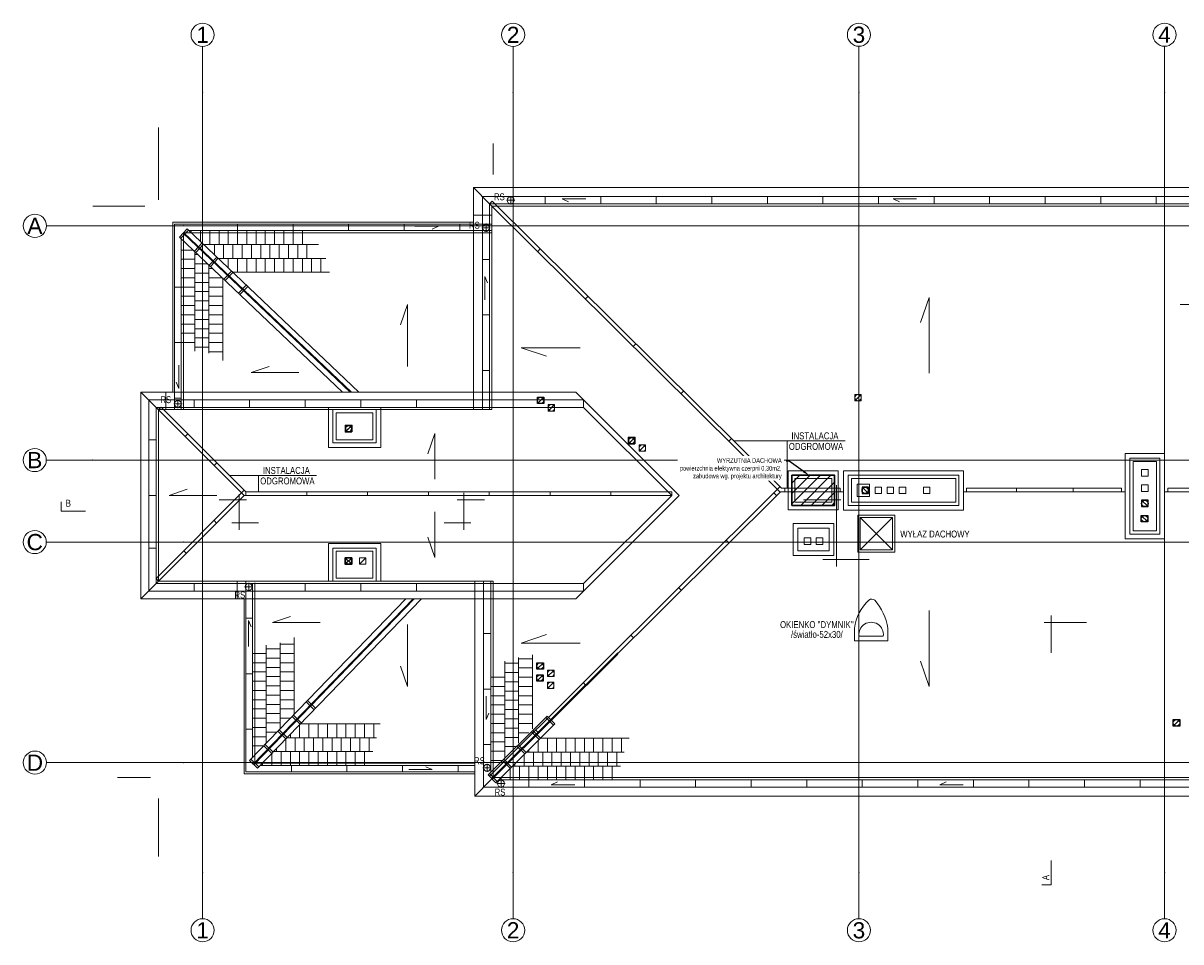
# Model space of a CAD drawing. Header units: millimetres. Extents: x -573548 to 674770, y -246895 to -89040.
# Tile 66 of 199: x 77315 to 102320, y -225364 to -205508. Entities that reach past the tile are written whole.
import ezdxf
from ezdxf import colors
from ezdxf.entities.mleader import LeaderData, LeaderLine
from ezdxf.enums import TextEntityAlignment as Align
from ezdxf.math import Vec2, Vec3

# ---------------------------------------------------------------- set-up
doc = ezdxf.new("R2010")
doc.units = ezdxf.units.MM
for name, color, linetype in [('__S_WM_OPIS', 151, 'Continuous'), ('A.06 RZUT DACHU_is$0$Structural - Grid', 8, 'Continuous'), ('FLUID-WC2', 7, 'Continuous'), ('FLUID-WT2', 7, 'Continuous')]:
    doc.layers.add(name, color=color, linetype=linetype)
for name, color, linetype, lineweight in [('A.06 RZUT DACHU_is$0$0_Nr_pióra__12', 8, 'Continuous', 9), ('A.06 RZUT DACHU_is$0$0_Nr_pióra__25', 8, 'Continuous', 9), ('A.06 RZUT DACHU_is$0$A_dach#1_Nr_pióra__1', 8, 'Continuous', 9), ('A.06 RZUT DACHU_is$0$A_dach#1_Nr_pióra__3', 8, 'Continuous', 9), ('A.06 RZUT DACHU_is$0$A_komin#2_Nr_pióra__6', 8, 'Continuous', 9), ('A.06 RZUT DACHU_is$0$DIM_100_Nr_pióra__8', 8, 'Continuous', 9), ('A.06 RZUT DACHU_is$0$instalacje odgromowe_Nr_pióra__1', 8, 'Continuous', 9), ('A.06 RZUT DACHU_is$0$niewidoczne#2_Nr_pióra__1', 8, 'Continuous', 9), ('A.06 RZUT DACHU_is$0$niewidoczne#2_Nr_pióra__8', 8, 'Continuous', 9), ('A.06 RZUT DACHU_is$0$Nowe_A_widok ściany_Nr_pióra__59', 8, 'Continuous', 9), ('A.06 RZUT DACHU_is$0$opisy inne_Nr_pióra__1', 8, 'Continuous', 9), ('A.06 RZUT DACHU_is$0$opisy inne_Nr_pióra__25', 8, 'Continuous', 9), ('A.06 RZUT DACHU_is$0$OSIE_Nr_pióra__190', 8, 'Continuous', 9), ('A.06 RZUT DACHU_is$0$RURY SPUSTOWE_Nr_pióra__2', 8, 'Continuous', 9), ('A.06 RZUT DACHU_is$0$RURY SPUSTOWE_Nr_pióra__3', 8, 'Continuous', 9), ('A.06 RZUT DACHU_is$0$Structural - Grid_Nr_pióra__17', 8, 'Continuous', 9), ('A.06 RZUT DACHU_is$0$WIDOK_Nr_pióra__1', 8, 'Continuous', 9), ('FLUID-G', 7, 'Continuous', 30), ('FLUID-WYRZUTOWY', 7, 'Continuous', 30)]:
    doc.layers.add(name, color=color, linetype=linetype, lineweight=lineweight)
doc.styles.add('A.06 RZUT DACHU_is$0$STYL_AUTOMATYCZNY_1', font='Arial.ttf')
doc.styles.add('A.06 RZUT DACHU_is$0$STYL_AUTOMATYCZNY_4', font='arial.ttf', dxfattribs={"width": 0.8})
doc.styles.add('WĄSKI 2', font='arial.ttf', dxfattribs={"width": 0.7})

# ---------------------------------------------------------------- blocks, each defined once
blk = doc.blocks.new('A.06 RZUT DACHU_is$0$Standardowy znacznik osi')
at = {"layer": 'A.06 RZUT DACHU_is$0$Structural - Grid_Nr_pióra__17'}
for p, q in [((1000, 0), (0, 0)), ((1000, 0), (17855, 0)), ((17855, 0), (18855, 0))]:
    blk.add_line(p, q, dxfattribs=at)
for centre in [(-250, 0), (19105, 0)]:
    blk.add_circle(centre, 250, dxfattribs=at)
for p in [(1000, 0), (1000, 0), (17855, 0), (17855, 0)]:
    blk.add_point(p, dxfattribs=at)
at = {"layer": 'A.06 RZUT DACHU_is$0$Structural - Grid_Nr_pióra__17', "style": 'A.06 RZUT DACHU_is$0$STYL_AUTOMATYCZNY_1'}
for tag, p in [('AC_MarkerText_1_0', (5, -80)), ('AC_MarkerText_1_1', (19360, -80))]:
    blk.add_attdef(tag, text='', height=350, rotation=270, dxfattribs=at).set_placement(p, align=Align.TOP_CENTER)
blk = doc.blocks.new('A.06 RZUT DACHU_is$0$Standardowy znacznik osi_2')
at = {"layer": 'A.06 RZUT DACHU_is$0$Structural - Grid_Nr_pióra__17'}
for p, q in [((1000, 0), (0, 0)), ((1000, 0), (17853, 0)), ((17853, 0), (18853, 0))]:
    blk.add_line(p, q, dxfattribs=at)
for centre in [(-250, 0), (19103, 0)]:
    blk.add_circle(centre, 250, dxfattribs=at)
for p in [(1000, 0), (1000, 0), (17853, 0), (17853, 0)]:
    blk.add_point(p, dxfattribs=at)
at = {"layer": 'A.06 RZUT DACHU_is$0$Structural - Grid_Nr_pióra__17', "style": 'A.06 RZUT DACHU_is$0$STYL_AUTOMATYCZNY_1'}
for tag, p in [('AC_MarkerText_1_0', (5, -80)), ('AC_MarkerText_1_1', (19358, -80))]:
    blk.add_attdef(tag, text='', height=350, rotation=270, dxfattribs=at).set_placement(p, align=Align.TOP_CENTER)
blk = doc.blocks.new('A.06 RZUT DACHU_is$0$Standardowy znacznik osi_3')
at = {"layer": 'A.06 RZUT DACHU_is$0$Structural - Grid_Nr_pióra__17'}
for p, q in [((2962, 0), (40907, 0)), ((40907, 0), (43869, 0))]:
    blk.add_line(p, q, dxfattribs=at)
blk.add_circle((44119, 0), 250, dxfattribs=at)
blk.add_point((40907, 0), dxfattribs=at)
blk.add_point((40907, 0), dxfattribs=at)
at = {"layer": 'A.06 RZUT DACHU_is$0$Structural - Grid_Nr_pióra__17', "style": 'A.06 RZUT DACHU_is$0$STYL_AUTOMATYCZNY_1'}
for tag, p in [('AC_MarkerText_1_0', (-250, -335)), ('AC_MarkerText_1_1', (44119, -335))]:
    blk.add_attdef(tag, text='', height=350, rotation=180, dxfattribs=at).set_placement(p, align=Align.TOP_CENTER)
blk = doc.blocks.new('A.06 RZUT DACHU_is$0$Standardowy znacznik osi_4')
at = {"layer": 'A.06 RZUT DACHU_is$0$Structural - Grid_Nr_pióra__17'}
for p, q in [((1000, 0), (42869, 0)), ((42869, 0), (43869, 0))]:
    blk.add_line(p, q, dxfattribs=at)
blk.add_circle((44119, 0), 250, dxfattribs=at)
blk.add_point((42869, 0), dxfattribs=at)
blk.add_point((42869, 0), dxfattribs=at)
at = {"layer": 'A.06 RZUT DACHU_is$0$Structural - Grid_Nr_pióra__17', "style": 'A.06 RZUT DACHU_is$0$STYL_AUTOMATYCZNY_1'}
for tag, p in [('AC_MarkerText_1_0', (-250, -335)), ('AC_MarkerText_1_1', (44119, -335))]:
    blk.add_attdef(tag, text='', height=350, rotation=180, dxfattribs=at).set_placement(p, align=Align.TOP_CENTER)
blk = doc.blocks.new('A.06 RZUT DACHU_is')
at = {"layer": 'A.06 RZUT DACHU_is$0$0_Nr_pióra__12'}
for p, q in [((86836, -99969), (86836, -99192)), ((94885, -100783), (94885, -99027)), ((81549, -99342), (82138, -99342)), ((86686, -99342), (87276, -99342)), ((94979, -99342), (94171, -99342)), ((95590, -100633), (94584, -100633))]:
    blk.add_line(p, q, dxfattribs=at)
at = {"layer": 'A.06 RZUT DACHU_is$0$0_Nr_pióra__25'}
for p, q in [((81982, -99987), (81982, -99222)), ((86836, -99987), (86836, -99354)), ((82399, -99837), (81824, -99837)), ((86411, -99837), (86986, -99837))]:
    blk.add_line(p, q, dxfattribs=at)
for points in [[(78662, -99587), (78137, -99587), (78137, -99387)], [(99519, -107140), (99519, -107665), (99319, -107665)]]:
    blk.add_lwpolyline(points, dxfattribs=at)
at = {"layer": 'A.06 RZUT DACHU_is$0$A_dach#1_Nr_pióra__1'}
for p, q in [((96884, -94968), (96700, -95513)), ((96884, -94968), (96884, -96604)), ((85619, -95123), (85466, -95561)), ((85619, -95123), (85619, -96461)), ((88072, -96056), (89342, -96056)), ((88072, -96056), (88617, -96240)), ((82239, -96592), (82630, -96459)), ((82239, -96592), (83269, -96592)), ((86206, -97910), (86053, -98348)), ((86206, -97910), (86206, -98894)), ((80466, -99248), (80856, -99115)), ((80466, -99248), (81495, -99248)), ((86206, -100585), (86206, -99601)), ((86206, -100585), (86053, -100147)), ((96884, -103373), (96884, -101736)), ((82699, -101992), (83090, -101860)), ((82699, -101992), (83728, -101992)), ((85619, -103373), (85619, -102034)), ((88072, -102440), (88617, -102255)), ((88072, -102440), (89342, -102440)), ((85619, -103373), (85466, -102934)), ((96884, -103373), (96700, -102828))]:
    blk.add_line(p, q, dxfattribs=at)
at = {"layer": 'A.06 RZUT DACHU_is$0$A_dach#1_Nr_pióra__3'}
for p, q in [((87390, -92945), (93662, -99174)), ((89420, -97343), (80186, -97343)), ((80186, -97343), (80186, -101153)), ((80186, -97343), (82091, -99248)), ((89420, -97343), (91325, -99248)), ((80186, -101153), (82091, -99248)), ((82091, -99248), (91325, -99248)), ((87417, -105395), (93662, -99174)), ((89420, -101153), (91325, -99248)), ((93658, -99170), (95036, -99170)), ((97626, -99170), (101117, -99170)), ((101967, -99170), (107944, -99170)), ((89420, -101153), (80186, -101153))]:
    blk.add_line(p, q, dxfattribs=at)
for points in [[(87587, -105395), (118497, -105395), (118497, -92945), (87390, -92945), (87390, -97013)], [(80725, -93691), (80725, -97013)], [(87045, -93523), (80896, -93523)], [(82267, -101483), (82267, -104912)], [(87417, -101483), (87417, -105226)], [(82435, -105083), (87067, -105083)]]:
    blk.add_lwpolyline(points, dxfattribs=at)
at = {"layer": 'A.06 RZUT DACHU_is$0$A_komin#2_Nr_pióra__6'}
for p, q in [((84271, -97874), (84411, -97734)), ((95394, -100426), (96094, -99726)), ((95394, -99726), (96094, -100426)), ((84271, -100733), (84411, -100593)), ((84578, -100593), (84578, -100733)), ((84578, -100733), (84578, -100593)), ((84718, -100593), (84578, -100733)), ((84718, -100593), (84578, -100593)), ((84578, -100733), (84718, -100733)), ((84718, -100733), (84718, -100593)), ((95271, -102117), (95271, -102388)), ((95991, -102388), (95991, -102117)), ((95271, -102388), (95991, -102388))]:
    blk.add_line(p, q, dxfattribs=at)
for points in [[(83907, -98213), (85037, -98213), (85037, -97343), (83907, -97343)], [(84007, -98113), (84937, -98113), (84937, -97393), (84007, -97393)], [(84077, -98043), (84867, -98043), (84867, -97463), (84077, -97463)], [(84275, -97734), (84415, -97734), (84415, -97874), (84275, -97874)], [(101117, -98344), (101967, -98344), (101967, -100184), (101117, -100184)], [(101217, -98444), (101867, -98444), (101867, -100084), (101217, -100084)], [(101287, -98514), (101797, -98514), (101797, -100014), (101287, -100014)], [(95036, -99562), (97626, -99562), (97626, -98712), (95036, -98712)], [(101472, -98829), (101612, -98829), (101612, -98689), (101472, -98689)], [(95136, -99462), (97526, -99462), (97526, -98812), (95136, -98812)], [(95206, -99392), (97456, -99392), (97456, -98882), (95206, -98882)], [(95326, -99272), (95596, -99272), (95596, -99002), (95326, -99002)], [(101472, -99159), (101612, -99159), (101612, -99019), (101472, -99019)], [(95716, -99207), (95856, -99207), (95856, -99067), (95716, -99067)], [(95976, -99207), (96116, -99207), (96116, -99067), (95976, -99067)], [(96238, -99207), (96378, -99207), (96378, -99067), (96238, -99067)], [(96760, -99207), (96900, -99207), (96900, -99067), (96760, -99067)], [(101472, -99489), (101612, -99489), (101612, -99349), (101472, -99349)], [(95344, -100476), (96144, -100476), (96144, -99676), (95344, -99676)], [(95394, -100426), (96094, -100426), (96094, -99726), (95394, -99726)], [(101465, -99819), (101605, -99819), (101605, -99679), (101465, -99679)], [(94821, -100544), (93949, -100544), (93949, -99854), (94821, -99854)], [(94721, -100444), (94049, -100444), (94049, -99954), (94721, -99954)], [(94185, -100306), (94325, -100306), (94325, -100166), (94185, -100166)], [(94445, -100306), (94585, -100306), (94585, -100166), (94445, -100166)], [(83907, -100283), (85037, -100283), (85037, -101103), (83907, -101103)], [(84007, -100383), (84937, -100383), (84937, -101103), (84007, -101103)], [(84077, -100453), (84867, -100453), (84867, -101033), (84077, -101033)], [(84271, -100593), (84411, -100593), (84411, -100733), (84271, -100733)]]:
    blk.add_lwpolyline(points, close=True, dxfattribs=at)
for centre, radius, start, end in [((96294, -102255), 1032, 133.537, 172.2943), ((95642, -101588), 100, 48.3097, 126.0659), ((94813, -102300), 1193, 8.8672, 41.3215)]:
    blk.add_arc(centre, radius, start, end, dxfattribs=at)
at = {"layer": 'A.06 RZUT DACHU_is$0$DIM_100_Nr_pióra__8'}
for p, q in [((80236, -91292), (80236, -92860)), ((87467, -91642), (87467, -92311)), ((78820, -92995), (79944, -92995)), ((101790, -92945), (101790, -92785)), ((79350, -105345), (80066, -105345)), ((80236, -107048), (80236, -105800))]:
    blk.add_line(p, q, dxfattribs=at)
for points in [[(82087, -101483), (82087, -105263), (87067, -105263), (87067, -105745), (118847, -105745), (118847, -92595), (87045, -92595), (87045, -93343), (80545, -93343), (80545, -97013)], [(87257, -105223), (87257, -105555), (118657, -105555), (118657, -92785), (87235, -92785), (87235, -97013)]]:
    blk.add_lwpolyline(points, dxfattribs=at)
at = {"layer": 'A.06 RZUT DACHU_is$0$instalacje odgromowe_Nr_pióra__1'}
for p, q in [((87390, -92945), (87446, -92888)), ((87446, -92888), (93691, -99090)), ((88484, -93920), (88428, -93976)), ((89520, -94941), (89460, -95001)), ((90548, -95969), (90491, -96025)), ((91576, -96997), (91519, -97053)), ((80236, -97393), (80293, -97336)), ((80293, -97336), (82124, -99168)), ((80870, -97913), (80813, -97970)), ((92611, -98018), (92555, -98074)), ((81497, -98541), (81441, -98597)), ((80186, -101040), (82091, -99135)), ((82124, -99168), (91325, -99168)), ((82124, -99168), (82124, -99248)), ((83439, -99168), (83439, -99248)), ((84753, -99168), (84753, -99248)), ((86068, -99168), (86068, -99248)), ((87382, -99168), (87382, -99248)), ((87385, -105314), (93661, -99061)), ((88696, -99168), (88696, -99248)), ((90011, -99168), (90011, -99248)), ((91325, -99248), (91325, -99168)), ((93532, -99190), (93589, -99247)), ((93691, -99090), (94958, -99090)), ((93765, -99090), (93765, -99170)), ((94958, -99090), (94958, -99170)), ((97692, -99090), (101037, -99090)), ((97692, -99090), (97692, -99170)), ((98772, -99090), (98772, -99170)), ((99995, -99090), (99995, -99170)), ((101037, -99090), (101037, -99170)), ((102040, -99090), (107869, -99090)), ((102040, -99090), (102040, -99170)), ((81437, -99788), (81494, -99845)), ((92502, -100216), (92559, -100272)), ((80783, -100442), (80840, -100499)), ((80236, -101103), (80186, -101040)), ((91470, -101240), (91527, -101296)), ((90443, -102268), (90499, -102324)), ((89415, -103296), (89471, -103352)), ((88387, -104323), (88443, -104380))]:
    blk.add_line(p, q, dxfattribs=at)
at = {"layer": 'A.06 RZUT DACHU_is$0$niewidoczne#2_Nr_pióra__1'}
for p, q in [((87440, -97393), (80236, -97393)), ((80236, -97393), (80236, -101103)), ((87467, -101103), (80236, -101103))]:
    blk.add_line(p, q, dxfattribs=at)
for points in [[(87467, -101483), (87467, -105345), (118447, -105345), (118447, -92995), (87440, -92995), (87440, -97013)], [(87440, -93573), (80775, -93573), (80775, -97013)], [(87440, -97013), (87440, -97393)], [(82317, -101137), (82317, -105033), (87067, -105033)], [(87467, -101103), (87467, -101483)]]:
    blk.add_lwpolyline(points, dxfattribs=at)
at = {"layer": 'A.06 RZUT DACHU_is$0$niewidoczne#2_Nr_pióra__8'}
for p, q in [((87440, -92995), (87390, -92945)), ((87045, -93193), (87440, -93193)), ((87045, -93383), (87440, -93383)), ((87045, -93523), (87440, -93523)), ((87045, -97013), (87045, -97393)), ((87067, -101483), (87067, -101103)), ((87257, -101483), (87257, -101103)), ((95371, -102288), (95891, -102288))]:
    blk.add_line(p, q, dxfattribs=at)
for points in [[(80395, -97013), (80395, -97393)], [(80585, -97013), (80585, -97393)], [(80725, -97013), (80725, -97393)], [(80775, -97013), (80775, -97393)], [(87235, -97013), (87235, -97393)], [(87390, -97013), (87390, -97393)], [(81937, -101103), (81937, -101483)], [(82127, -101103), (82127, -101483)], [(82267, -101141), (82267, -101483)], [(87417, -101103), (87417, -101483)]]:
    blk.add_lwpolyline(points, dxfattribs=at)
blk.add_arc((95631, -102250), 263, 351.8288, 188.1712, dxfattribs=at)
at = {"layer": 'A.06 RZUT DACHU_is$0$Nowe_A_widok ściany_Nr_pióra__59'}
for points in [[(95277, -97064), (95417, -97064), (95417, -97204), (95277, -97204)], [(88654, -97283), (88794, -97283), (88794, -97423), (88654, -97423)], [(90620, -98153), (90760, -98153), (90760, -98293), (90620, -98293)], [(93841, -99560), (93841, -98713), (94918, -98713), (94918, -99560)], [(93919, -99462), (93919, -98812), (94839, -98812), (94839, -99462)], [(93979, -99392), (93979, -98882), (94779, -98882), (94779, -99392)], [(88643, -103023), (88783, -103023), (88783, -103163), (88643, -103163)], [(88640, -103283), (88780, -103283), (88780, -103423), (88640, -103423)]]:
    blk.add_lwpolyline(points, close=True, dxfattribs=at)
for points in [[(95277, -97204), (95417, -97064)], [(88654, -97423), (88794, -97283)], [(90620, -98293), (90760, -98153)], [(88643, -103163), (88783, -103023)], [(88640, -103423), (88780, -103283)]]:
    blk.add_lwpolyline(points, dxfattribs=at)
for centre in [(95347, -97134), (88724, -97353), (90690, -98223), (88713, -103093), (88710, -103353)]:
    blk.add_circle(centre, 70, dxfattribs=at)
at = {"layer": 'A.06 RZUT DACHU_is$0$opisy inne_Nr_pióra__1'}
for p, q in [((95067, -98069), (92662, -98069)), ((93816, -98069), (93816, -99090)), ((83651, -98815), (81772, -98815)), ((82399, -98815), (82399, -99168))]:
    blk.add_line(p, q, dxfattribs=at)
at = {"layer": 'A.06 RZUT DACHU_is$0$opisy inne_Nr_pióra__25'}
for p, q in [((102308, -95121), (103103, -95121)), ((100279, -101991), (99369, -101991)), ((99519, -101841), (99519, -102652))]:
    blk.add_line(p, q, dxfattribs=at)
at = {"layer": 'A.06 RZUT DACHU_is$0$OSIE_Nr_pióra__190'}
for p, q in [((87756, -92867), (87936, -92867)), ((87846, -92957), (87846, -92777)), ((87224, -93463), (87404, -93463)), ((87314, -93553), (87314, -93373)), ((80566, -97268), (80746, -97268)), ((80656, -97358), (80656, -97178)), ((82098, -101224), (82278, -101224)), ((82188, -101314), (82188, -101134)), ((87244, -105134), (87424, -105134)), ((87334, -105224), (87334, -105044)), ((87547, -105475), (87727, -105475)), ((87637, -105565), (87637, -105385))]:
    blk.add_line(p, q, dxfattribs=at)
at = {"layer": 'A.06 RZUT DACHU_is$0$RURY SPUSTOWE_Nr_pióra__2'}
for points in [[(89465, -92840), (88958, -92840), (89096, -92900)], [(96612, -92840), (96105, -92840), (96242, -92900)], [(85778, -93431), (86285, -93431), (86147, -93491)], [(87285, -95020), (87285, -94513), (87345, -94651)], [(80677, -96429), (80677, -96936), (80617, -96799)], [(82180, -102512), (82180, -101951), (82239, -102089)], [(87312, -103583), (87312, -104090), (87372, -103952)], [(85643, -105170), (86150, -105170), (86013, -105110)], [(89229, -105500), (88722, -105500), (88859, -105440)], [(97619, -105500), (97112, -105500), (97249, -105440)]]:
    blk.add_lwpolyline(points, dxfattribs=at)
at = {"layer": 'A.06 RZUT DACHU_is$0$RURY SPUSTOWE_Nr_pióra__3'}
for centre in [(87846, -92867), (87314, -93463), (80656, -97268), (82188, -101224), (87334, -105134), (87637, -105475)]:
    blk.add_circle(centre, 75, dxfattribs=at)
at = {"layer": 'A.06 RZUT DACHU_is$0$WIDOK_Nr_pióra__1'}
for p, q in [((87045, -92595), (87390, -92945)), ((88590, -92945), (88590, -92785)), ((89790, -92945), (89790, -92785)), ((90990, -92945), (90990, -92785)), ((92190, -92945), (92190, -92785)), ((93390, -92945), (93390, -92785)), ((94590, -92945), (94590, -92785)), ((95790, -92945), (95790, -92785)), ((96990, -92945), (96990, -92785)), ((98190, -92945), (98190, -92785)), ((99390, -92945), (99390, -92785)), ((100590, -92945), (100590, -92785)), ((87045, -93193), (87045, -97013)), ((80860, -93488), (80694, -93662)), ((80889, -93515), (80723, -93689)), ((80860, -93488), (84563, -97013)), ((81945, -93543), (81945, -93383)), ((83145, -93543), (83145, -93383)), ((84345, -93523), (84345, -93383)), ((85545, -93523), (85545, -93383)), ((86745, -93523), (86745, -93383)), ((80694, -93662), (84215, -97013)), ((80770, -93582), (84375, -97013)), ((80784, -93568), (84404, -97013)), ((80945, -93523), (80945, -93569)), ((81145, -93523), (81145, -93760)), ((81345, -93523), (81345, -93823)), ((81545, -93523), (81545, -93823)), ((81745, -93523), (81745, -93823)), ((81945, -93523), (81945, -93823)), ((82145, -93523), (82145, -93823)), ((82345, -93523), (82345, -93823)), ((82545, -93523), (82545, -93823)), ((82745, -93523), (82745, -93823)), ((82945, -93523), (82945, -93823)), ((83145, -93523), (83145, -93823)), ((83345, -93523), (83345, -93823)), ((80725, -93943), (80990, -93943)), ((81179, -93791), (81013, -93965)), ((81207, -93819), (81042, -93993)), ((81445, -93823), (81445, -94045)), ((81645, -93823), (81645, -94123)), ((81845, -93823), (81845, -94123)), ((82045, -93823), (82045, -94123)), ((82245, -93823), (82245, -94123)), ((82445, -93823), (82445, -94123)), ((82645, -93823), (82645, -94123)), ((82845, -93823), (82845, -94123)), ((83045, -93823), (83045, -94123)), ((83245, -93823), (83245, -94123)), ((83445, -93823), (83445, -94123)), ((80725, -94143), (81025, -94143)), ((81025, -94043), (81095, -94043)), ((81025, -94243), (81305, -94243)), ((81497, -94095), (81332, -94268)), ((81526, -94122), (81361, -94296)), ((81745, -94123), (81745, -94331)), ((81945, -94123), (81945, -94423)), ((82145, -94123), (82145, -94423)), ((82345, -94123), (82345, -94423)), ((82545, -94123), (82545, -94423)), ((82745, -94123), (82745, -94423)), ((82945, -94123), (82945, -94423)), ((83145, -94123), (83145, -94423)), ((83345, -94123), (83345, -94423)), ((83545, -94123), (83545, -94423)), ((83745, -94123), (83745, -94423)), ((87390, -94145), (87235, -94145)), ((80725, -94343), (81025, -94343)), ((81025, -94443), (81325, -94443)), ((81325, -94343), (81410, -94343)), ((81816, -94398), (81650, -94572)), ((81845, -94426), (81679, -94599)), ((80745, -94743), (80585, -94743)), ((80725, -94543), (81025, -94543)), ((80725, -94743), (81025, -94743)), ((81025, -94643), (81325, -94643)), ((81325, -94543), (81621, -94543)), ((81325, -94743), (81625, -94743)), ((82135, -94701), (81969, -94875)), ((82164, -94729), (81998, -94903)), ((80725, -94943), (81025, -94943)), ((81025, -94843), (81325, -94843)), ((81325, -94943), (81625, -94943)), ((80725, -95143), (81025, -95143)), ((81025, -95043), (81325, -95043)), ((81025, -95243), (81325, -95243)), ((81325, -95143), (81625, -95143)), ((80725, -95343), (81025, -95343)), ((81025, -95443), (81325, -95443)), ((81325, -95343), (81625, -95343)), ((87390, -95345), (87235, -95345)), ((80725, -95543), (81025, -95543)), ((80725, -95743), (81025, -95743)), ((81025, -95643), (81325, -95643)), ((81325, -95543), (81625, -95543)), ((81325, -95743), (81625, -95743)), ((80745, -95943), (80585, -95943)), ((80725, -95943), (81025, -95943)), ((81025, -95843), (81325, -95843)), ((81325, -95943), (81625, -95943)), ((81025, -96043), (81325, -96043)), ((81325, -96143), (81625, -96143)), ((87390, -96545), (87235, -96545)), ((80186, -97343), (79856, -97013)), ((89250, -97013), (91485, -99248)), ((89420, -97183), (80026, -97183)), ((80026, -97183), (80026, -101313)), ((80725, -97143), (80585, -97143)), ((81007, -97183), (81007, -97343)), ((82207, -97183), (82207, -97343)), ((83407, -97183), (83407, -97343)), ((84607, -97183), (84607, -97343)), ((85807, -97183), (85807, -97343)), ((89420, -97343), (89420, -97183)), ((80186, -98048), (80026, -98048)), ((80186, -99248), (80026, -99248)), ((89250, -101483), (91485, -99248)), ((80186, -100389), (80026, -100389)), ((80186, -101153), (79856, -101483)), ((81007, -101153), (81007, -101313)), ((83407, -101153), (83407, -101313)), ((84607, -101153), (84607, -101313)), ((85807, -101153), (85807, -101313)), ((89420, -101153), (89420, -101313)), ((89420, -101313), (80026, -101313)), ((82205, -104975), (85582, -101483)), ((82284, -105052), (85735, -101483)), ((82299, -105066), (85762, -101483)), ((82378, -105142), (85915, -101483)), ((87067, -105413), (87067, -101483)), ((87257, -105223), (87257, -101483)), ((82267, -101899), (82127, -101899)), ((87417, -102232), (87257, -102232)), ((82867, -102462), (83167, -102462)), ((82267, -102662), (82567, -102662)), ((82567, -102562), (82867, -102562)), ((82567, -102762), (82867, -102762)), ((82867, -102662), (83167, -102662)), ((87434, -105363), (90158, -102650)), ((87448, -105378), (90158, -102678)), ((82267, -102862), (82567, -102862)), ((82567, -102962), (82867, -102962)), ((82867, -102862), (83167, -102862)), ((87717, -102875), (88017, -102875)), ((88017, -102775), (88317, -102775)), ((88017, -102975), (88317, -102975)), ((82267, -103099), (82127, -103099)), ((82267, -103062), (82567, -103062)), ((82267, -103262), (82567, -103262)), ((82567, -103162), (82867, -103162)), ((82867, -103062), (83167, -103062)), ((82867, -103262), (83167, -103262)), ((87417, -103175), (87717, -103175)), ((87717, -103075), (88017, -103075)), ((88017, -103175), (88317, -103175)), ((82267, -103462), (82567, -103462)), ((82567, -103362), (82867, -103362)), ((82867, -103462), (83167, -103462)), ((87417, -103432), (87257, -103432)), ((87417, -103375), (87717, -103375)), ((87717, -103275), (88017, -103275)), ((87717, -103475), (88017, -103475)), ((88017, -103375), (88317, -103375)), ((82267, -103662), (82567, -103662)), ((82567, -103562), (82867, -103562)), ((82567, -103762), (82867, -103762)), ((82867, -103662), (83167, -103662)), ((83601, -103877), (83429, -103710)), ((83629, -103848), (83456, -103681)), ((87417, -103575), (87717, -103575)), ((87717, -103675), (88017, -103675)), ((88017, -103575), (88317, -103575)), ((82267, -103862), (82567, -103862)), ((82567, -103962), (82867, -103962)), ((82867, -103862), (83167, -103862)), ((83323, -104164), (83151, -103997)), ((87357, -105285), (88632, -104015)), ((87417, -103775), (87717, -103775)), ((87417, -103975), (87717, -103975)), ((87717, -103875), (88017, -103875)), ((88017, -103775), (88317, -103775)), ((88017, -103975), (88317, -103975)), ((88801, -104185), (88632, -104015)), ((82267, -104062), (82567, -104062)), ((82267, -104262), (82567, -104262)), ((82567, -104162), (82867, -104162)), ((82867, -104062), (83088, -104062)), ((83295, -104193), (83123, -104026)), ((83287, -104483), (83287, -104201)), ((83487, -104483), (83487, -104183)), ((83687, -104483), (83687, -104183)), ((83887, -104483), (83887, -104183)), ((84087, -104483), (84087, -104183)), ((84287, -104483), (84287, -104183)), ((84487, -104483), (84487, -104183)), ((84687, -104483), (84687, -104183)), ((84887, -104483), (84887, -104183)), ((87417, -104175), (87717, -104175)), ((87526, -105456), (88801, -104185)), ((87717, -104075), (88017, -104075)), ((88017, -104175), (88317, -104175)), ((88773, -104213), (88604, -104043)), ((82267, -104299), (82127, -104299)), ((82267, -104462), (82567, -104462)), ((82567, -104362), (82797, -104362)), ((82990, -104509), (82817, -104343)), ((83017, -104481), (82845, -104314)), ((82987, -104783), (82987, -104512)), ((83087, -104483), (83087, -104408)), ((83187, -104783), (83187, -104483)), ((83387, -104783), (83387, -104483)), ((83587, -104783), (83587, -104483)), ((83787, -104783), (83787, -104483)), ((83987, -104783), (83987, -104483)), ((84187, -104783), (84187, -104483)), ((84387, -104783), (84387, -104483)), ((84587, -104783), (84587, -104483)), ((84787, -104783), (84787, -104483)), ((87417, -104375), (87717, -104375)), ((87717, -104275), (88017, -104275)), ((87717, -104475), (88017, -104475)), ((88017, -104375), (88238, -104375)), ((88461, -104524), (88292, -104354)), ((88490, -104496), (88320, -104326)), ((88637, -104795), (88637, -104495)), ((88837, -104795), (88837, -104495)), ((89037, -104795), (89037, -104495)), ((89237, -104795), (89237, -104495)), ((89437, -104795), (89437, -104495)), ((89637, -104795), (89637, -104495)), ((89837, -104795), (89837, -104495)), ((90037, -104795), (90037, -104495)), ((90237, -104795), (90237, -104495)), ((82267, -104662), (82508, -104662)), ((82684, -104826), (82511, -104659)), ((82712, -104797), (82539, -104630)), ((82787, -104783), (82787, -104719)), ((87417, -104632), (87257, -104632)), ((87417, -104575), (87717, -104575)), ((87717, -104675), (87947, -104675)), ((88149, -104834), (87980, -104664)), ((88178, -104806), (88008, -104636)), ((88237, -104795), (88237, -104747)), ((88437, -104795), (88437, -104548)), ((82378, -105142), (82205, -104975)), ((82406, -105113), (82233, -104946)), ((82687, -105083), (82687, -104822)), ((82887, -105083), (82887, -104783)), ((83087, -105083), (83087, -104783)), ((83287, -105083), (83287, -104783)), ((83487, -105083), (83487, -104783)), ((83687, -105083), (83687, -104783)), ((83887, -105083), (83887, -104783)), ((84087, -105083), (84087, -104783)), ((84287, -105083), (84287, -104783)), ((84487, -105083), (84487, -104783)), ((84687, -105083), (84687, -104783)), ((87417, -104775), (87717, -104775)), ((87417, -104975), (87669, -104975)), ((87838, -105145), (87668, -104975)), ((87866, -105117), (87697, -104947)), ((88137, -105095), (88137, -104847)), ((88337, -105095), (88337, -104795)), ((88537, -105095), (88537, -104795)), ((88737, -105095), (88737, -104795)), ((88937, -105095), (88937, -104795)), ((89137, -105095), (89137, -104795)), ((89337, -105095), (89337, -104795)), ((89537, -105095), (89537, -104795)), ((89737, -105095), (89737, -104795)), ((89937, -105095), (89937, -104795)), ((90137, -105095), (90137, -104795)), ((82487, -105083), (82487, -105029)), ((83108, -105083), (83108, -105223)), ((84308, -105083), (84308, -105223)), ((85508, -105083), (85508, -105223)), ((86708, -105083), (86708, -105223)), ((87554, -105427), (87385, -105257)), ((87837, -105395), (87837, -105145)), ((87937, -105095), (87937, -105046)), ((88037, -105395), (88037, -105095)), ((88237, -105395), (88237, -105095)), ((88437, -105395), (88437, -105095)), ((88637, -105395), (88637, -105095)), ((88837, -105395), (88837, -105095)), ((89037, -105395), (89037, -105095)), ((89237, -105395), (89237, -105095)), ((89437, -105395), (89437, -105095)), ((89637, -105395), (89637, -105095)), ((89837, -105395), (89837, -105095)), ((90037, -105395), (90037, -105095)), ((87417, -105395), (87067, -105745)), ((87526, -105456), (87357, -105285)), ((87637, -105395), (87637, -105341)), ((88238, -105395), (88238, -105555)), ((89438, -105395), (89438, -105555)), ((90638, -105395), (90638, -105555)), ((91838, -105395), (91838, -105555)), ((93038, -105395), (93038, -105555)), ((94238, -105395), (94238, -105555)), ((95438, -105395), (95438, -105555)), ((96638, -105395), (96638, -105555)), ((97838, -105395), (97838, -105555)), ((99038, -105395), (99038, -105555)), ((100238, -105395), (100238, -105555)), ((101438, -105395), (101438, -105555))]:
    blk.add_line(p, q, dxfattribs=at)
for points in [[(87045, -93343), (80545, -93343), (80545, -97013)], [(87045, -93383), (80585, -93383), (80585, -97013)], [(81025, -93976), (81025, -96129)], [(83692, -93823), (81212, -93823)], [(81325, -94262), (81325, -96171)], [(83852, -94123), (81527, -94123)], [(83934, -94423), (81842, -94423)], [(81625, -94547), (81625, -96329)], [(89250, -97013), (79856, -97013), (79856, -101483), (89250, -101483)], [(82087, -101483), (82087, -105263), (87067, -105263)], [(82127, -101483), (82127, -105223), (87067, -105223)], [(82567, -104601), (82567, -102481)], [(82867, -104291), (82867, -102434)], [(83167, -103981), (83167, -102315)], [(88017, -104604), (88017, -102746)], [(88317, -104293), (88317, -102692)], [(87717, -104927), (87717, -102829)], [(85026, -104183), (83305, -104183)], [(84947, -104483), (83015, -104483)], [(90403, -104495), (88490, -104495)], [(84868, -104783), (82725, -104783)], [(90293, -104795), (88189, -104795)], [(90217, -105095), (87875, -105095)]]:
    blk.add_lwpolyline(points, dxfattribs=at)
at = {"layer": 'A.06 RZUT DACHU_is$0$Structural - Grid'}
ref = blk.add_blockref('A.06 RZUT DACHU_is$0$Standardowy znacznik osi_2', (81191, -108395), dxfattribs=dict(at, zscale=1000, rotation=90))
ref.add_attrib('AC_MarkerText_1', '1', dxfattribs={"layer": 'A.06 RZUT DACHU_is$0$Structural - Grid_Nr_pióra__17', "color": 20, "lineweight": 15, "true_color": 0xf73328, "height": 350, "rotation": 360, "style": 'A.06 RZUT DACHU_is$0$STYL_AUTOMATYCZNY_1'}).set_placement((81191, -108470), align=Align.TOP_CENTER)
ref.add_attrib('AC_MarkerText_1_1', '1', dxfattribs={"layer": 'A.06 RZUT DACHU_is$0$Structural - Grid_Nr_pióra__17', "color": 20, "lineweight": 15, "true_color": 0xf73328, "height": 350, "rotation": 360, "style": 'A.06 RZUT DACHU_is$0$STYL_AUTOMATYCZNY_1'}).set_placement((81191, -89117), align=Align.TOP_CENTER)
ref = blk.add_blockref('A.06 RZUT DACHU_is$0$Standardowy znacznik osi_2', (87897, -108395), dxfattribs=dict(at, zscale=1000, rotation=90))
ref.add_attrib('AC_MarkerText_1', '2', dxfattribs={"layer": 'A.06 RZUT DACHU_is$0$Structural - Grid_Nr_pióra__17', "color": 20, "lineweight": 15, "true_color": 0xf73328, "height": 350, "rotation": 360, "style": 'A.06 RZUT DACHU_is$0$STYL_AUTOMATYCZNY_1'}).set_placement((87897, -108470), align=Align.TOP_CENTER)
ref.add_attrib('AC_MarkerText_1_1', '2', dxfattribs={"layer": 'A.06 RZUT DACHU_is$0$Structural - Grid_Nr_pióra__17', "color": 20, "lineweight": 15, "true_color": 0xf73328, "height": 350, "rotation": 360, "style": 'A.06 RZUT DACHU_is$0$STYL_AUTOMATYCZNY_1'}).set_placement((87897, -89117), align=Align.TOP_CENTER)
ref = blk.add_blockref('A.06 RZUT DACHU_is$0$Standardowy znacznik osi', (95367, -108395), dxfattribs=dict(at, zscale=1000, rotation=90))
ref.add_attrib('AC_MarkerText_1', '3', dxfattribs={"layer": 'A.06 RZUT DACHU_is$0$Structural - Grid_Nr_pióra__17', "color": 20, "lineweight": 15, "true_color": 0xf73328, "height": 350, "rotation": 360, "style": 'A.06 RZUT DACHU_is$0$STYL_AUTOMATYCZNY_1'}).set_placement((95367, -108470), align=Align.TOP_CENTER)
ref.add_attrib('AC_MarkerText_1_1', '3', dxfattribs={"layer": 'A.06 RZUT DACHU_is$0$Structural - Grid_Nr_pióra__17', "color": 20, "lineweight": 15, "true_color": 0xf73328, "height": 350, "rotation": 360, "style": 'A.06 RZUT DACHU_is$0$STYL_AUTOMATYCZNY_1'}).set_placement((95367, -89115), align=Align.TOP_CENTER)
ref = blk.add_blockref('A.06 RZUT DACHU_is$0$Standardowy znacznik osi', (101967, -108395), dxfattribs=dict(at, zscale=1000, rotation=90))
ref.add_attrib('AC_MarkerText_1', '4', dxfattribs={"layer": 'A.06 RZUT DACHU_is$0$Structural - Grid_Nr_pióra__17', "color": 20, "lineweight": 15, "true_color": 0xf73328, "height": 350, "rotation": 360, "style": 'A.06 RZUT DACHU_is$0$STYL_AUTOMATYCZNY_1'}).set_placement((101967, -108470), align=Align.TOP_CENTER)
ref.add_attrib('AC_MarkerText_1_1', '4', dxfattribs={"layer": 'A.06 RZUT DACHU_is$0$Structural - Grid_Nr_pióra__17', "color": 20, "lineweight": 15, "true_color": 0xf73328, "height": 350, "rotation": 360, "style": 'A.06 RZUT DACHU_is$0$STYL_AUTOMATYCZNY_1'}).set_placement((101967, -89115), align=Align.TOP_CENTER)
ref = blk.add_blockref('A.06 RZUT DACHU_is$0$Standardowy znacznik osi_3', (121687, -93420), dxfattribs=dict(at, zscale=1000, rotation=180))
ref.add_attrib('AC_MarkerText_1_1', 'A', dxfattribs={"layer": 'A.06 RZUT DACHU_is$0$Structural - Grid_Nr_pióra__17', "color": 20, "lineweight": 15, "true_color": 0xf73328, "height": 350, "rotation": 360, "style": 'A.06 RZUT DACHU_is$0$STYL_AUTOMATYCZNY_1'}).set_placement((77568, -93245), align=Align.TOP_CENTER)
ref = blk.add_blockref('A.06 RZUT DACHU_is$0$Standardowy znacznik osi_4', (121683, -98483), dxfattribs=dict(at, zscale=1000, rotation=180))
ref.add_attrib('AC_MarkerText_1_1', 'B', dxfattribs={"layer": 'A.06 RZUT DACHU_is$0$Structural - Grid_Nr_pióra__17', "color": 20, "lineweight": 15, "true_color": 0xf73328, "height": 350, "rotation": 360, "style": 'A.06 RZUT DACHU_is$0$STYL_AUTOMATYCZNY_1'}).set_placement((77565, -98308), align=Align.TOP_CENTER)
ref = blk.add_blockref('A.06 RZUT DACHU_is$0$Standardowy znacznik osi_3', (121683, -100255), dxfattribs=dict(at, zscale=1000, rotation=180))
ref.add_attrib('AC_MarkerText_1_1', 'C', dxfattribs={"layer": 'A.06 RZUT DACHU_is$0$Structural - Grid_Nr_pióra__17', "color": 20, "lineweight": 15, "true_color": 0xf73328, "height": 350, "rotation": 360, "style": 'A.06 RZUT DACHU_is$0$STYL_AUTOMATYCZNY_1'}).set_placement((77565, -100080), align=Align.TOP_CENTER)
ref = blk.add_blockref('A.06 RZUT DACHU_is$0$Standardowy znacznik osi_3', (121687, -105022), dxfattribs=dict(at, zscale=1000, rotation=180))
ref.add_attrib('AC_MarkerText_1_1', 'D', dxfattribs={"layer": 'A.06 RZUT DACHU_is$0$Structural - Grid_Nr_pióra__17', "color": 20, "lineweight": 15, "true_color": 0xf73328, "height": 350, "rotation": 360, "style": 'A.06 RZUT DACHU_is$0$STYL_AUTOMATYCZNY_1'}).set_placement((77568, -104847), align=Align.TOP_CENTER)
at = {"layer": 'A.06 RZUT DACHU_is$0$opisy inne_Nr_pióra__1', "char_height": 150, "attachment_point": 5, "style": 'A.06 RZUT DACHU_is$0$STYL_AUTOMATYCZNY_4'}
for s, insert in [('\\A1;{\\pqc;\\fArial|b0|i0|c238|p0;\\W0.800000;RS}', (87599, -92793)), ('\\A1;{\\pqc;\\fArial|b0|i0|c238|p0;\\W0.800000;RS}', (87060, -93409)), ('\\A1;{\\pqc;\\fArial|b0|i0|c238|p0;\\W0.800000;RS}', (80395, -97178)), ('\\A1;{\\pqc;\\fArial|b0|i0|c238|p0;\\W0.800000;WYŁAZ DACHOWY}', (97009, -100082)), ('\\A1;{\\pqc;\\fArial|b0|i0|c238|p0;\\W0.800000;RS}', (81996, -101399)), ("\\A1;{\\pqc;\\fArial|b0|i0|c238|p0;\\W0.800000;OKIENKO ''DYMNIK''}", (94458, -102039)), ('\\A1;{\\pqc;\\fArial|b0|i0|c238|p0;\\W0.800000;/światło-52x30/}', (94458, -102251)), ('\\A1;{\\pqc;\\fArial|b0|i0|c238|p0;\\W0.800000;RS}', (87168, -104981)), ('\\A1;{\\pqc;\\fArial|b0|i0|c238|p0;\\W0.800000;RS}', (87614, -105660))]:
    blk.add_mtext(s, dxfattribs=dict(at, insert=insert))
at = {"layer": 'A.06 RZUT DACHU_is$0$opisy inne_Nr_pióra__1', "char_height": 150, "attachment_point": 5, "line_spacing_factor": 0.909012, "style": 'A.06 RZUT DACHU_is$0$STYL_AUTOMATYCZNY_4'}
for insert in [(94416, -98074), (82999, -98821)]:
    blk.add_mtext('\\A1;{\\pqc;\\fArial|b0|i0|c238|p0;\\W0.800000;INSTALACJA\\P\\pqc;\\fArial|b0|i0|c238|p0;\\W0.800000; ODGROMOWA}', dxfattribs=dict(at, insert=insert))
at = {"layer": 'A.06 RZUT DACHU_is$0$opisy inne_Nr_pióra__25', "insert": (78347, -99490), "char_height": 150, "attachment_point": 9, "style": 'A.06 RZUT DACHU_is$0$STYL_AUTOMATYCZNY_4'}
blk.add_mtext('\\A1;{\\pqr;\\fArial|b0|i0|c238|p0;\\W0.800000;B}', dxfattribs=at)
at = {"layer": 'A.06 RZUT DACHU_is$0$opisy inne_Nr_pióra__25', "insert": (99476, -107450), "char_height": 150, "attachment_point": 9, "rotation": 89.9996, "style": 'A.06 RZUT DACHU_is$0$STYL_AUTOMATYCZNY_4'}
blk.add_mtext('\\A1;{\\pqr;\\fArial|b0|i0|c238|p0;\\W0.800000;A}', dxfattribs=at)

msp = doc.modelspace()

# ---------------------------------------------------------------- hatches: boundary and pattern name
at = {"layer": 'FLUID-WYRZUTOWY', "linetype": 'Continuous'}
h = msp.add_hatch(dxfattribs=at)
h.set_pattern_fill('ANSI31', color=220, scale=50, style=0)
h.paths.add_polyline_path([(94839.4, -215280.4), (93919.4, -215280.4), (93919.4, -215930.4), (94839.4, -215930.4)])

# ---------------------------------------------------------------- linework, layer by layer
at = {"layer": 'FLUID-G', "color": 3, "linetype": 'Continuous'}
for points in [[(84414.6, -214343.1), (84414.6, -214203.1), (84274.6, -214203.1), (84274.6, -214343.1)], [(90526.7, -214601.9), (90526.7, -214461.9), (90386.7, -214461.9), (90386.7, -214601.9)]]:
    msp.add_lwpolyline(points, close=True, dxfattribs=at)
at = {"layer": 'FLUID-G', "color": 3, "linetype": 'Continuous', "elevation": -530}
for points in [[(84274.6, -214343.1), (84414.6, -214203.1)], [(90386.7, -214601.9), (90526.7, -214461.9)]]:
    msp.add_lwpolyline(points, dxfattribs=at)
at = {"layer": 'FLUID-G', "color": 3, "linetype": 'Continuous', "elevation": 530}
msp.add_lwpolyline([(84410.6, -217061.5), (84410.6, -217201.5), (84270.6, -217201.5), (84270.6, -217061.5)], close=True, dxfattribs=at)
at = {"layer": 'FLUID-G', "color": 3, "linetype": 'Continuous'}
msp.add_lwpolyline([(84270.6, -217061.5), (84410.6, -217201.5)], dxfattribs=at)
for centre in [(84344.6, -214273.1, -530), (90456.7, -214531.9, -530), (84340.6, -217131.5)]:
    msp.add_circle(centre, 70, dxfattribs=at)
at = {"layer": 'FLUID-WC2', "color": 30, "linetype": 'Continuous', "elevation": 530}
msp.add_lwpolyline([(88420.6, -213591.6), (88560.6, -213591.6), (88560.6, -213731.6), (88420.6, -213731.6)], close=True, dxfattribs=at)
at = {"layer": 'FLUID-WC2', "color": 30, "linetype": 'Continuous'}
msp.add_lwpolyline([(88420.6, -213731.6), (88560.6, -213591.6)], dxfattribs=at)
for points in [[(95573.8, -215535.4), (95433.8, -215535.4), (95433.8, -215675.4), (95573.8, -215675.4)], [(101604.8, -216147.5), (101604.8, -216287.5), (101464.8, -216287.5), (101464.8, -216147.5)], [(88410.5, -219331.5), (88550.5, -219331.5), (88550.5, -219471.5), (88410.5, -219471.5)]]:
    msp.add_lwpolyline(points, close=True, dxfattribs=at)
at = {"layer": 'FLUID-WC2', "color": 30, "linetype": 'Continuous', "elevation": -530}
for points in [[(95573.8, -215675.4), (95433.8, -215535.4)], [(101464.8, -216147.5), (101604.8, -216287.5)], [(88410.5, -219471.5), (88550.5, -219331.5)]]:
    msp.add_lwpolyline(points, dxfattribs=at)
at = {"layer": 'FLUID-WC2', "color": 30, "linetype": 'Continuous'}
for centre in [(88490.6, -213661.6), (95503.8, -215605.4, -530), (101534.8, -216217.5, -530), (88480.5, -219401.5, -530)]:
    msp.add_circle(centre, 70, dxfattribs=at)
at = {"layer": 'FLUID-WT2', "color": 190, "linetype": 'Continuous'}
for points in [[(101611.7, -215817.5), (101471.7, -215817.5), (101471.7, -215957.5), (101611.7, -215957.5)], [(88407.2, -219591.5), (88547.2, -219591.5), (88547.2, -219731.5), (88407.2, -219731.5)]]:
    msp.add_lwpolyline(points, close=True, dxfattribs=at)
at = {"layer": 'FLUID-WT2', "color": 190, "linetype": 'Continuous', "elevation": -530}
for points in [[(101611.7, -215957.5), (101471.7, -215817.5)], [(88407.2, -219731.5), (88547.2, -219591.5)]]:
    msp.add_lwpolyline(points, dxfattribs=at)
at = {"layer": 'FLUID-WT2', "color": 190, "linetype": 'Continuous', "elevation": 530}
msp.add_lwpolyline([(102155.8, -220561.6), (102295.8, -220561.6), (102295.8, -220701.6), (102155.8, -220701.6)], close=True, dxfattribs=at)
at = {"layer": 'FLUID-WT2', "color": 190, "linetype": 'Continuous'}
msp.add_lwpolyline([(102155.8, -220701.6), (102295.8, -220561.6)], dxfattribs=at)
for centre in [(101541.7, -215887.5, -530), (88477.2, -219661.5, -530), (102225.8, -220631.6)]:
    msp.add_circle(centre, 70, dxfattribs=at)
at = {"layer": 'FLUID-WYRZUTOWY', "color": 220, "linetype": 'Continuous'}
msp.add_lwpolyline([(93919.4, -215280.4), (94839.4, -215280.4), (94839.4, -215930.4), (93919.4, -215930.4)], close=True, dxfattribs=at)

# ---------------------------------------------------------------- block references
msp.add_blockref('A.06 RZUT DACHU_is', (0, -116468.8), dxfattribs=at)

# ---------------------------------------------------------------- next in the draw order: leaders
at = {"layer": '__S_WM_OPIS'}
ml = msp.add_multileader_mtext('Standard', dxfattribs=at)
ml.set_content('WYRZUTNIA DACHOWA\\Ppowierzchnia efektywna czerpni 0,30m2,\\Pzabudowa wg. projektu architektury', color=256, style='WĄSKI 2')
ml.set_leader_properties()
ml.build(insert=Vec2(0, 0))
ml.multileader.update_dxf_attribs({"has_text_frame": 1, "dogleg_length": 100, "arrow_head_size": 150})
ctx = ml.context
ctx.base_point, ctx.char_height, ctx.arrow_head_size, ctx.landing_gap_size, ctx.plane_origin = Vec3(93797.9, -214976.3), 100, 150, 100, Vec3(93652.3, -213286.5)
ctx.text_align_type = 2
notes = []
notes.append((ctx, [(0, (1, 1, 0), (93862.9, -214976.3), (-1, 0), 65, [(0, [(94287.7, -215280.4), (93862.9, -214976.3)], 0, [])])]))
ctx.mtext.insert, ctx.mtext.alignment, ctx.mtext.flow_direction = Vec3(93697.9, -214911.6), 3, 5
ctx.mtext.has_bg_fill, ctx.mtext.bg_color, ctx.mtext.bg_scale_factor, ctx.mtext.bg_transparency, ctx.mtext.use_window_bg_color = 1, -1027028792, 1.5, 0, 1
for ctx, leaders in notes:
    for number, flags, end, landing, length, lines in leaders:
        leader = LeaderData()
        leader.index, (leader.has_last_leader_line, leader.has_dogleg_vector, leader.attachment_direction) = number, flags
        leader.last_leader_point, leader.dogleg_vector, leader.dogleg_length = Vec3(end), Vec3(landing), length
        for number, points, colour, breaks in lines:
            line = LeaderLine()
            line.index, line.vertices, line.color, line.breaks = number, Vec3.list(points), colors.encode_raw_color(colour), breaks
            leader.lines.append(line)
        ctx.leaders.append(leader)

doc.saveas('drawing.dxf')
